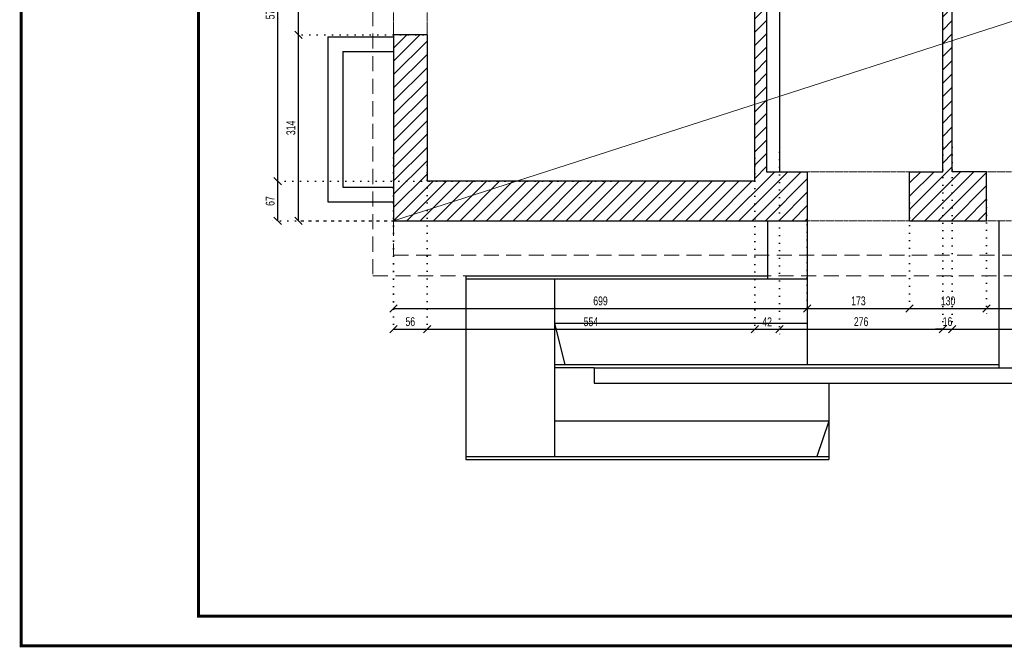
# Model space of a CAD drawing. Header units: millimetres. Extents: x 11149 to 111407, y -107619 to -23630.
# Tile 95 of 245: x 11149 to 12814, y -30105 to -29045. Entities that reach past the tile are written whole.
import ezdxf

# ---------------------------------------------------------------- set-up
doc = ezdxf.new("R2010")
doc.units = ezdxf.units.MM
doc.header["$LTSCALE"] = 2
for name, pattern in [('DOT', [6.35, 0, -6.35]), ('HIDDEN', [9.525, 6.35, -3.175]), ('HIDDENX2', [19.05, 12.7, -6.35])]:
    doc.linetypes.add(name, pattern=pattern)
doc.layers.get('0').update_dxf_attribs({"plot": 0})
doc.layers.get('Defpoints').update_dxf_attribs({"color": 1})
for name, color, linetype, lineweight in [('0_OPIS', 7, 'Continuous', 13), ('3DPLAN_A_WYSOKOŚCI ZMIANA', 144, 'HIDDENX2', 5), ('A_ściany mur', 2, 'Continuous', 30), ('e-cad_wymiary', 4, 'Continuous', 9), ('Opisy', 7, 'Continuous', 13)]:
    doc.layers.add(name, color=color, linetype=linetype, lineweight=lineweight)
doc.layers.add('3DPLAN_A_KRESKOWANIE 1', color=253, linetype='Continuous')
doc.layers.add('A_SCHODY', color=6, linetype='Continuous')
doc.styles.add('e-cad_1', font='arial.ttf', dxfattribs={"width": 0.7})
doc.dimstyles.new('e-cad_1_100_[cm]', dxfattribs={"dimscale": 10, "dimtxt": 1.5, "dimasz": 1.25, "dimexe": 1.25, "dimexo": 0.625, "dimgap": 0.5, "dimtad": 1, "dimdec": 0, "dimrnd": 1, "dimzin": 1, "dimtxsty": 'e-cad_1', "dimblk": 'OBLIQUE', "dimcen": 2.5, "dimclrd": 256, "dimclre": 252, "dimclrt": 7, "dimadec": 0, "dimazin": 0, "dimtfac": 1, "dimtix": 1, "dimtmove": 2, "dimatfit": 3, "dimldrblk": 'NONE', "dimfxl": 60, "dimfxlon": 1, "dimarcsym": 0})

# ---------------------------------------------------------------- blocks, each defined once
blk = doc.blocks.new('_OBLIQUE')
at = {"color": 0, "linetype": 'ByBlock', "lineweight": -2}
blk.add_line((-0.5, -0.5), (0.5, 0.5), dxfattribs=at)
blk = doc.blocks.new('*D290')
at = {"layer": 'Defpoints', "color": 0}
for p in [(11620.5, -29070.9), (11838, -29070.9), (11952, -29384.9)]:
    blk.add_point(p, dxfattribs=at)
at = {"layer": 'e-cad_wymiary', "color": 252, "linetype": 'DOT', "lineweight": -2}
for p, q in [((11831.7, -29070.9), (11608, -29070.9)), ((11945.7, -29384.9), (11608, -29384.9))]:
    blk.add_line(p, q, dxfattribs=at)
at = {"layer": 'e-cad_wymiary', "lineweight": -2}
blk.add_line((11620.5, -29384.9), (11620.5, -29070.9), dxfattribs=at)
at = {"layer": 'e-cad_wymiary', "lineweight": -2, "xscale": 12.5, "yscale": 12.5, "zscale": 12.5}
for p, rotation in [((11620.5, -29070.9), 90), ((11620.5, -29384.9), 270)]:
    blk.add_blockref('_OBLIQUE', p, dxfattribs=dict(at, rotation=rotation))
at = {"layer": 'e-cad_wymiary', "color": 7, "insert": (11607.8, -29227.9), "char_height": 15, "attachment_point": 5, "rotation": 90, "style": 'e-cad_1'}
blk.add_mtext('314', dxfattribs=at)
blk = doc.blocks.new('_None')
blk = doc.blocks.new('*D291')
at = {"layer": 'Defpoints', "color": 0}
for p in [(11620.5, -28800.9), (11813.6, -28800.9), (11838, -29070.9)]:
    blk.add_point(p, dxfattribs=at)
at = {"layer": 'e-cad_wymiary', "color": 252, "linetype": 'DOT', "lineweight": -2}
for p, q in [((11807.3, -28800.9), (11608, -28800.9)), ((11831.7, -29070.9), (11608, -29070.9))]:
    blk.add_line(p, q, dxfattribs=at)
at = {"layer": 'e-cad_wymiary', "lineweight": -2}
blk.add_line((11620.5, -29070.9), (11620.5, -28800.9), dxfattribs=at)
at = {"layer": 'e-cad_wymiary', "lineweight": -2, "xscale": 12.5, "yscale": 12.5, "zscale": 12.5}
for p, rotation in [((11620.5, -28800.9), 90), ((11620.5, -29070.9), 270)]:
    blk.add_blockref('_OBLIQUE', p, dxfattribs=dict(at, rotation=rotation))
at = {"layer": 'e-cad_wymiary', "color": 7, "insert": (11607.8, -28935.9), "char_height": 15, "attachment_point": 5, "rotation": 90, "style": 'e-cad_1'}
blk.add_mtext('270', dxfattribs=at)
blk = doc.blocks.new('*D299')
at = {"layer": 'Defpoints', "color": 0}
for p in [(11585.5, -29317.9), (12167.7, -29317.9), (12031.6, -29384.9)]:
    blk.add_point(p, dxfattribs=at)
at = {"layer": 'e-cad_wymiary', "color": 252, "linetype": 'DOT', "lineweight": -2}
for p, q in [((12161.4, -29317.9), (11573, -29317.9)), ((12025.3, -29384.9), (11573, -29384.9))]:
    blk.add_line(p, q, dxfattribs=at)
at = {"layer": 'e-cad_wymiary', "lineweight": -2}
blk.add_line((11585.5, -29384.9), (11585.5, -29317.9), dxfattribs=at)
at = {"layer": 'e-cad_wymiary', "lineweight": -2, "xscale": 12.5, "yscale": 12.5, "zscale": 12.5}
for p, rotation in [((11585.5, -29317.9), 90), ((11585.5, -29384.9), 270)]:
    blk.add_blockref('_OBLIQUE', p, dxfattribs=dict(at, rotation=rotation))
at = {"layer": 'e-cad_wymiary', "color": 7, "insert": (11572.8, -29351.4), "char_height": 15, "attachment_point": 5, "rotation": 90, "style": 'e-cad_1'}
blk.add_mtext('67', dxfattribs=at)
blk = doc.blocks.new('*D300')
at = {"layer": 'Defpoints', "color": 0}
for p in [(11585.5, -28746.9), (11894.2, -28746.9), (12167.7, -29317.9)]:
    blk.add_point(p, dxfattribs=at)
at = {"layer": 'e-cad_wymiary', "color": 252, "linetype": 'DOT', "lineweight": -2}
for p, q in [((11887.9, -28746.9), (11573, -28746.9)), ((12161.4, -29317.9), (11573, -29317.9))]:
    blk.add_line(p, q, dxfattribs=at)
at = {"layer": 'e-cad_wymiary', "lineweight": -2}
blk.add_line((11585.5, -29317.9), (11585.5, -28746.9), dxfattribs=at)
at = {"layer": 'e-cad_wymiary', "lineweight": -2, "xscale": 12.5, "yscale": 12.5, "zscale": 12.5}
for p, rotation in [((11585.5, -28746.9), 90), ((11585.5, -29317.9), 270)]:
    blk.add_blockref('_OBLIQUE', p, dxfattribs=dict(at, rotation=rotation))
at = {"layer": 'e-cad_wymiary', "color": 7, "insert": (11572.8, -29032.4), "char_height": 15, "attachment_point": 5, "rotation": 90, "style": 'e-cad_1'}
blk.add_mtext('571', dxfattribs=at)
blk = doc.blocks.new('*D347')
at = {"layer": 'Defpoints', "color": 0}
for p in [(11781.5, -29272.2), (12480.8, -29384.9), (12480.8, -29532.9)]:
    blk.add_point(p, dxfattribs=at)
at = {"layer": 'e-cad_wymiary', "color": 252, "linetype": 'DOT', "lineweight": -2}
for p, q in [((11781.5, -29278.4), (11781.5, -29545.4)), ((12480.8, -29391.1), (12480.8, -29545.4))]:
    blk.add_line(p, q, dxfattribs=at)
at = {"layer": 'e-cad_wymiary', "lineweight": -2}
blk.add_line((11781.5, -29532.9), (12480.8, -29532.9), dxfattribs=at)
at = {"layer": 'e-cad_wymiary', "lineweight": -2, "xscale": 12.5, "yscale": 12.5, "zscale": 12.5, "rotation": 180}
blk.add_blockref('_OBLIQUE', (11781.5, -29532.9), dxfattribs=at)
at = {"layer": 'e-cad_wymiary', "lineweight": -2, "xscale": 12.5, "yscale": 12.5, "zscale": 12.5}
blk.add_blockref('_OBLIQUE', (12480.8, -29532.9), dxfattribs=at)
at = {"layer": 'e-cad_wymiary', "color": 7, "insert": (12131.2, -29520.2), "char_height": 15, "attachment_point": 5, "style": 'e-cad_1'}
blk.add_mtext('699', dxfattribs=at)
blk = doc.blocks.new('*D348')
at = {"layer": 'Defpoints', "color": 0}
for p in [(12653.8, -29335.3), (12480.8, -29384.9), (12653.8, -29532.9)]:
    blk.add_point(p, dxfattribs=at)
at = {"layer": 'e-cad_wymiary', "color": 252, "linetype": 'DOT', "lineweight": -2}
for p, q in [((12653.8, -29341.5), (12653.8, -29545.4)), ((12480.8, -29391.1), (12480.8, -29545.4))]:
    blk.add_line(p, q, dxfattribs=at)
at = {"layer": 'e-cad_wymiary', "lineweight": -2}
blk.add_line((12480.8, -29532.9), (12653.8, -29532.9), dxfattribs=at)
at = {"layer": 'e-cad_wymiary', "lineweight": -2, "xscale": 12.5, "yscale": 12.5, "zscale": 12.5, "rotation": 180}
blk.add_blockref('_OBLIQUE', (12480.8, -29532.9), dxfattribs=at)
at = {"layer": 'e-cad_wymiary', "lineweight": -2, "xscale": 12.5, "yscale": 12.5, "zscale": 12.5}
blk.add_blockref('_OBLIQUE', (12653.8, -29532.9), dxfattribs=at)
at = {"layer": 'e-cad_wymiary', "color": 7, "insert": (12567.3, -29520.2), "char_height": 15, "attachment_point": 5, "style": 'e-cad_1'}
blk.add_mtext('173', dxfattribs=at)
blk = doc.blocks.new('*D349')
at = {"layer": 'Defpoints', "color": 0}
for p in [(12653.8, -29335.3), (12783.8, -29343.4), (12783.8, -29532.9)]:
    blk.add_point(p, dxfattribs=at)
at = {"layer": 'e-cad_wymiary', "color": 252, "linetype": 'DOT', "lineweight": -2}
for p, q in [((12653.8, -29341.5), (12653.8, -29545.4)), ((12783.8, -29349.6), (12783.8, -29545.4))]:
    blk.add_line(p, q, dxfattribs=at)
at = {"layer": 'e-cad_wymiary', "lineweight": -2}
blk.add_line((12653.8, -29532.9), (12783.8, -29532.9), dxfattribs=at)
at = {"layer": 'e-cad_wymiary', "lineweight": -2, "xscale": 12.5, "yscale": 12.5, "zscale": 12.5, "rotation": 180}
blk.add_blockref('_OBLIQUE', (12653.8, -29532.9), dxfattribs=at)
at = {"layer": 'e-cad_wymiary', "lineweight": -2, "xscale": 12.5, "yscale": 12.5, "zscale": 12.5}
blk.add_blockref('_OBLIQUE', (12783.8, -29532.9), dxfattribs=at)
at = {"layer": 'e-cad_wymiary', "color": 7, "insert": (12718.8, -29520.2), "char_height": 15, "attachment_point": 5, "style": 'e-cad_1'}
blk.add_mtext('130', dxfattribs=at)
blk = doc.blocks.new('*D350')
at = {"layer": 'Defpoints', "color": 0}
for p in [(12783.8, -29343.4), (12956.8, -29343.4), (12956.8, -29532.9)]:
    blk.add_point(p, dxfattribs=at)
at = {"layer": 'e-cad_wymiary', "color": 252, "linetype": 'DOT', "lineweight": -2}
for p, q in [((12783.8, -29349.6), (12783.8, -29545.4)), ((12956.8, -29349.6), (12956.8, -29545.4))]:
    blk.add_line(p, q, dxfattribs=at)
at = {"layer": 'e-cad_wymiary', "lineweight": -2}
blk.add_line((12783.8, -29532.9), (12956.8, -29532.9), dxfattribs=at)
at = {"layer": 'e-cad_wymiary', "lineweight": -2, "xscale": 12.5, "yscale": 12.5, "zscale": 12.5, "rotation": 180}
blk.add_blockref('_OBLIQUE', (12783.8, -29532.9), dxfattribs=at)
at = {"layer": 'e-cad_wymiary', "lineweight": -2, "xscale": 12.5, "yscale": 12.5, "zscale": 12.5}
blk.add_blockref('_OBLIQUE', (12956.8, -29532.9), dxfattribs=at)
at = {"layer": 'e-cad_wymiary', "color": 7, "insert": (12870.3, -29520.2), "char_height": 15, "attachment_point": 5, "style": 'e-cad_1'}
blk.add_mtext('173', dxfattribs=at)
blk = doc.blocks.new('*D376')
at = {"layer": 'Defpoints', "color": 0}
for p in [(11781.5, -29284.4), (11838, -29284.4), (11838, -29567.9)]:
    blk.add_point(p, dxfattribs=at)
at = {"layer": 'e-cad_wymiary', "color": 252, "linetype": 'DOT', "lineweight": -2}
for p, q in [((11781.5, -29290.7), (11781.5, -29580.4)), ((11838, -29290.7), (11838, -29580.4))]:
    blk.add_line(p, q, dxfattribs=at)
at = {"layer": 'e-cad_wymiary', "lineweight": -2}
blk.add_line((11781.5, -29567.9), (11838, -29567.9), dxfattribs=at)
at = {"layer": 'e-cad_wymiary', "lineweight": -2, "xscale": 12.5, "yscale": 12.5, "zscale": 12.5, "rotation": 180}
blk.add_blockref('_OBLIQUE', (11781.5, -29567.9), dxfattribs=at)
at = {"layer": 'e-cad_wymiary', "lineweight": -2, "xscale": 12.5, "yscale": 12.5, "zscale": 12.5}
blk.add_blockref('_OBLIQUE', (11838, -29567.9), dxfattribs=at)
at = {"layer": 'e-cad_wymiary', "color": 7, "insert": (11809.7, -29555.2), "char_height": 15, "attachment_point": 5, "style": 'e-cad_1'}
blk.add_mtext('56', dxfattribs=at)
blk = doc.blocks.new('*D377')
at = {"layer": 'Defpoints', "color": 0}
for p in [(12392, -29260.1), (11838, -29284.4), (12392, -29567.9)]:
    blk.add_point(p, dxfattribs=at)
at = {"layer": 'e-cad_wymiary', "color": 252, "linetype": 'DOT', "lineweight": -2}
for p, q in [((12392, -29266.4), (12392, -29580.4)), ((11838, -29290.7), (11838, -29580.4))]:
    blk.add_line(p, q, dxfattribs=at)
at = {"layer": 'e-cad_wymiary', "lineweight": -2}
blk.add_line((11838, -29567.9), (12392, -29567.9), dxfattribs=at)
at = {"layer": 'e-cad_wymiary', "lineweight": -2, "xscale": 12.5, "yscale": 12.5, "zscale": 12.5, "rotation": 180}
blk.add_blockref('_OBLIQUE', (11838, -29567.9), dxfattribs=at)
at = {"layer": 'e-cad_wymiary', "lineweight": -2, "xscale": 12.5, "yscale": 12.5, "zscale": 12.5}
blk.add_blockref('_OBLIQUE', (12392, -29567.9), dxfattribs=at)
at = {"layer": 'e-cad_wymiary', "color": 7, "insert": (12115, -29555.3), "char_height": 15, "attachment_point": 5, "style": 'e-cad_1'}
blk.add_mtext('554', dxfattribs=at)
blk = doc.blocks.new('*D378')
at = {"layer": 'Defpoints', "color": 0}
for p in [(12392, -29260.1), (12433.8, -29262.4), (12433.8, -29567.9)]:
    blk.add_point(p, dxfattribs=at)
at = {"layer": 'e-cad_wymiary', "color": 252, "linetype": 'DOT', "lineweight": -2}
for p, q in [((12392, -29266.4), (12392, -29580.4)), ((12433.8, -29268.7), (12433.8, -29580.4))]:
    blk.add_line(p, q, dxfattribs=at)
at = {"layer": 'e-cad_wymiary', "lineweight": -2}
blk.add_line((12392, -29567.9), (12433.8, -29567.9), dxfattribs=at)
at = {"layer": 'e-cad_wymiary', "lineweight": -2, "xscale": 12.5, "yscale": 12.5, "zscale": 12.5, "rotation": 180}
blk.add_blockref('_OBLIQUE', (12392, -29567.9), dxfattribs=at)
at = {"layer": 'e-cad_wymiary', "lineweight": -2, "xscale": 12.5, "yscale": 12.5, "zscale": 12.5}
blk.add_blockref('_OBLIQUE', (12433.8, -29567.9), dxfattribs=at)
at = {"layer": 'e-cad_wymiary', "color": 7, "insert": (12412.9, -29555.4), "char_height": 15, "attachment_point": 5, "style": 'e-cad_1'}
blk.add_mtext('42', dxfattribs=at)
blk = doc.blocks.new('*D379')
at = {"layer": 'Defpoints', "color": 0}
for p in [(12709.8, -29254.3), (12433.8, -29262.4), (12709.8, -29567.9)]:
    blk.add_point(p, dxfattribs=at)
at = {"layer": 'e-cad_wymiary', "color": 252, "linetype": 'DOT', "lineweight": -2}
for p, q in [((12709.8, -29260.6), (12709.8, -29580.4)), ((12433.8, -29268.7), (12433.8, -29580.4))]:
    blk.add_line(p, q, dxfattribs=at)
at = {"layer": 'e-cad_wymiary', "lineweight": -2}
blk.add_line((12433.8, -29567.9), (12709.8, -29567.9), dxfattribs=at)
at = {"layer": 'e-cad_wymiary', "lineweight": -2, "xscale": 12.5, "yscale": 12.5, "zscale": 12.5, "rotation": 180}
blk.add_blockref('_OBLIQUE', (12433.8, -29567.9), dxfattribs=at)
at = {"layer": 'e-cad_wymiary', "lineweight": -2, "xscale": 12.5, "yscale": 12.5, "zscale": 12.5}
blk.add_blockref('_OBLIQUE', (12709.8, -29567.9), dxfattribs=at)
at = {"layer": 'e-cad_wymiary', "color": 7, "insert": (12571.8, -29555.2), "char_height": 15, "attachment_point": 5, "style": 'e-cad_1'}
blk.add_mtext('276', dxfattribs=at)
blk = doc.blocks.new('*D380')
at = {"layer": 'Defpoints', "color": 0}
for p in [(12709.8, -29254.3), (12725.8, -29254.3), (12725.8, -29567.9)]:
    blk.add_point(p, dxfattribs=at)
at = {"layer": 'e-cad_wymiary', "color": 252, "linetype": 'DOT', "lineweight": -2}
for p, q in [((12709.8, -29260.6), (12709.8, -29580.4)), ((12725.8, -29260.6), (12725.8, -29580.4))]:
    blk.add_line(p, q, dxfattribs=at)
at = {"layer": 'e-cad_wymiary', "lineweight": -2}
for p, q in [((12709.8, -29567.9), (12697.3, -29567.9)), ((12709.8, -29567.9), (12725.8, -29567.9)), ((12725.8, -29567.9), (12738.3, -29567.9))]:
    blk.add_line(p, q, dxfattribs=at)
at = {"layer": 'e-cad_wymiary', "lineweight": -2, "xscale": 12.5, "yscale": 12.5, "zscale": 12.5}
blk.add_blockref('_OBLIQUE', (12709.8, -29567.9), dxfattribs=at)
at = {"layer": 'e-cad_wymiary', "lineweight": -2, "xscale": 12.5, "yscale": 12.5, "zscale": 12.5, "rotation": 180}
blk.add_blockref('_OBLIQUE', (12725.8, -29567.9), dxfattribs=at)
at = {"layer": 'e-cad_wymiary', "color": 7, "insert": (12717.8, -29555.2), "char_height": 15, "attachment_point": 5, "style": 'e-cad_1'}
blk.add_mtext('16', dxfattribs=at)
blk = doc.blocks.new('*D381')
at = {"layer": 'Defpoints', "color": 0}
for p in [(12725.8, -29254.3), (12994.8, -29274), (12994.8, -29567.9)]:
    blk.add_point(p, dxfattribs=at)
at = {"layer": 'e-cad_wymiary', "color": 252, "linetype": 'DOT', "lineweight": -2}
for p, q in [((12725.8, -29260.6), (12725.8, -29580.4)), ((12994.8, -29280.3), (12994.8, -29580.4))]:
    blk.add_line(p, q, dxfattribs=at)
at = {"layer": 'e-cad_wymiary', "lineweight": -2}
blk.add_line((12725.8, -29567.9), (12994.8, -29567.9), dxfattribs=at)
at = {"layer": 'e-cad_wymiary', "lineweight": -2, "xscale": 12.5, "yscale": 12.5, "zscale": 12.5, "rotation": 180}
blk.add_blockref('_OBLIQUE', (12725.8, -29567.9), dxfattribs=at)
at = {"layer": 'e-cad_wymiary', "lineweight": -2, "xscale": 12.5, "yscale": 12.5, "zscale": 12.5}
blk.add_blockref('_OBLIQUE', (12994.8, -29567.9), dxfattribs=at)
at = {"layer": 'e-cad_wymiary', "color": 7, "insert": (12860.3, -29555.2), "char_height": 15, "attachment_point": 5, "style": 'e-cad_1'}
blk.add_mtext('269', dxfattribs=at)

msp = doc.modelspace()

# ---------------------------------------------------------------- hatches: boundary and pattern name
at = {"layer": '3DPLAN_A_KRESKOWANIE 1'}
h = msp.add_hatch(dxfattribs=at)
h.set_pattern_fill('ANSI31', color=256, scale=5, style=0)
h.set_pattern_definition([(45, (15147.047, -29342.012), (-11.22532, 11.22532), [])])
h.paths.add_polyline_path([(15208.99, -29306.89), (15087.99, -29306.89), (15087.99, -29384.89), (15208.99, -29384.89)])
h.paths.add_polyline_path([(16677.49, -29121.89), (16623.99, -29121.89), (16623.99, -29308.89), (16290.99, -29308.89), (16290.99, -29384.89), (16677.49, -29384.89)])
h.paths.add_polyline_path([(16115.99, -29308.89), (16047.99, -29308.89), (16047.99, -29148.89), (16014.99, -29148.89), (16014.99, -29308.89), (15977.99, -29308.89), (15977.99, -29384.89), (16115.99, -29384.89)])
h.paths.add_polyline_path([(15802.99, -29308.89), (15767.99, -29308.89), (15767.99, -28746.89), (15772.99, -28746.89), (15772.99, -28712.89), (15691.99, -28712.89), (15691.99, -28642.89), (15671.99, -28642.89), (15671.99, -28710.89), (15658.99, -28710.89), (15658.99, -28746.89), (15736.99, -28746.89), (15736.99, -29058.89), (15726.99, -29058.89), (15726.99, -29069.89), (15736.99, -29069.89), (15736.99, -29306.89), (15689.99, -29306.89), (15689.99, -29384.89), (15802.99, -29384.89)])
h.paths.add_polyline_path([(16443.99, -28715.89), (16348.99, -28715.89), (16348.99, -28647.89), (16324.99, -28647.89), (16324.99, -28715.89), (16097.99, -28715.89), (16097.99, -28691.89), (16056.99, -28691.89), (16056.99, -28450.89), (16068.99, -28450.89), (16068.99, -28440.89), (16324.99, -28440.89), (16324.99, -28557.89), (16348.99, -28557.89), (16348.99, -28439.89), (16623.99, -28439.89), (16623.99, -28481.89), (16677.49, -28481.89), (16677.49, -28090.89), (16618.99, -28090.89), (16618.99, -28420.89), (15614.99, -28420.89), (15614.99, -28441.89), (15671.99, -28441.89), (15671.99, -28522.89), (15691.99, -28522.89), (15691.99, -28438.89), (16026.99, -28438.89), (16026.99, -28712.89), (15892.99, -28712.89), (15892.99, -28746.89), (16014.99, -28746.89), (16014.99, -28802.89), (16047.99, -28802.89), (16047.99, -28747.89), (16069.99, -28747.89), (16069.99, -28744.89), (16443.99, -28744.89)])
h.paths.add_polyline_path([(16677.49, -28681.89), (16623.99, -28681.89), (16623.99, -28715.89), (16533.99, -28715.89), (16533.99, -28744.89), (16623.99, -28744.89), (16623.99, -28782.89), (16677.49, -28782.89)])
h.paths.add_polyline_path([(16677.49, -28566.89), (16623.99, -28566.89), (16623.99, -28601.89), (16677.49, -28601.89)])
h.paths.add_polyline_path([(16677.49, -28867.89), (16623.99, -28867.89), (16623.99, -28916.89), (16677.49, -28916.89)])
h.paths.add_polyline_path([(16677.49, -27805.89), (15967.99, -27805.89), (15967.99, -27862.89), (16618.99, -27862.89), (16618.99, -27970.89), (16677.49, -27970.89)])
h.paths.add_polyline_path([(15500.99, -27805.89), (15380.99, -27805.89), (15380.99, -27867.89), (15454.99, -27867.89), (15454.99, -28420.89), (14450.99, -28420.89), (14450.99, -28435.89), (14331.99, -28435.89), (14331.99, -28420.89), (14227.99, -28420.89), (14227.99, -28435.89), (14207.99, -28435.89), (14207.99, -28467.89), (14230.99, -28467.89), (14230.99, -28496.89), (14276.99, -28496.89), (14276.99, -28467.89), (14827.99, -28467.89), (14827.99, -28490.89), (14866.99, -28490.89), (14866.99, -28439.89), (15420.99, -28439.89), (15420.99, -28504.89), (15467.99, -28504.89), (15467.99, -28441.89), (15494.99, -28441.89), (15494.99, -28420.89), (15467.99, -28420.89), (15467.99, -27862.89), (15500.99, -27862.89)])
h.paths.add_polyline_path([(15792.99, -27805.89), (15675.99, -27805.89), (15675.99, -27862.89), (15792.99, -27862.89)])
h.paths.add_polyline_path([(14935.99, -28756.89), (15425.99, -28756.89), (15425.99, -29306.89), (15383.99, -29306.89), (15383.99, -29384.89), (15514.99, -29384.89), (15514.99, -29306.89), (15441.99, -29306.89), (15441.99, -29069.89), (15636.99, -29069.89), (15636.99, -29058.89), (15441.99, -29058.89), (15441.99, -28772.89), (15466.99, -28772.89), (15466.99, -28746.89), (15568.99, -28746.89), (15568.99, -28710.89), (15467.99, -28710.89), (15467.99, -28677.89), (15420.99, -28677.89), (15420.99, -28720.89), (14866.99, -28720.89), (14866.99, -28640.89), (14827.99, -28640.89), (14827.99, -28721.89), (14417.99, -28721.89), (14417.99, -28756.89), (14765.99, -28756.89), (14765.99, -28833.89), (14935.99, -28833.89)])
h.paths.add_polyline_path([(14912.99, -29306.89), (14891.99, -29306.89), (14891.99, -28974.89), (14421.99, -28974.89), (14421.99, -28984.89), (14884.99, -28984.89), (14884.99, -29310.89), (14777.99, -29310.89), (14777.99, -29384.89), (14912.99, -29384.89)])
h.paths.add_polyline_path([(14602.99, -29310.89), (14487.99, -29310.89), (14487.99, -29384.89), (14602.99, -29384.89)])
h.paths.add_polyline_path([(14312.99, -29310.89), (14262.99, -29310.89), (14262.99, -28984.89), (14341.99, -28984.89), (14341.99, -28974.89), (14262.99, -28974.89), (14262.99, -28756.89), (14297.99, -28756.89), (14297.99, -28721.89), (14276.99, -28721.89), (14276.99, -28667.89), (14228.99, -28667.89), (14228.99, -28721.89), (13922.99, -28721.89), (13922.99, -28754.89), (13935.99, -28754.89), (13935.99, -28884.89), (13953.99, -28884.89), (13953.99, -28754.89), (14226.99, -28754.89), (14226.99, -29323.89), (14186.99, -29323.89), (14186.99, -29384.89), (14312.99, -29384.89)])
h.paths.add_polyline_path([(14011.99, -29323.89), (13953.99, -29323.89), (13953.99, -28979.89), (13935.99, -28979.89), (13935.99, -29320.89), (13895.99, -29320.89), (13895.99, -29384.89), (14011.99, -29384.89)])
h.paths.add_polyline_path([(13720.99, -29320.89), (13668.99, -29320.89), (13668.99, -29039.89), (13722.99, -29039.89), (13722.99, -28875.89), (13664.99, -28875.89), (13664.99, -28769.89), (13673.99, -28769.89), (13673.99, -28754.89), (13832.99, -28754.89), (13832.99, -28721.89), (13810.99, -28721.89), (13810.99, -28684.89), (13793.99, -28684.89), (13793.99, -28721.89), (13683.99, -28721.89), (13683.99, -28682.89), (13649.99, -28682.89), (13629.99, -28682.89), (13629.99, -28715.89), (13626.99, -28715.89), (13626.99, -28933.89), (13626.99, -28950.89), (13626.99, -29316.89), (13584.99, -29316.89), (13584.99, -29384.89), (13720.99, -29384.89)])
h.paths.add_polyline_path([(13668.99, -27956.89), (13700.99, -27956.89), (13700.99, -27866.89), (13703.99, -27866.89), (13703.99, -27805.89), (13681.49, -27805.89), (13681.49, -27747.89), (13559.97, -27747.89), (13559.97, -27794.89), (13623.99, -27794.89), (13623.99, -27856.89), (13640.99, -27856.89), (13640.99, -28135.89), (13216.99, -28135.89), (13216.99, -28434.89), (13209.99, -28434.89), (13209.99, -28463.89), (13216.99, -28463.89), (13305.2, -28463.89), (13305.2, -28429.89), (13252.2, -28429.89), (13252.2, -28179.89), (13371.2, -28179.89), (13371.2, -28242.89), (13424.2, -28242.89), (13424.2, -28429.89), (13395.2, -28429.89), (13395.2, -28463.89), (13521.99, -28463.89), (13521.99, -28429.89), (13434.99, -28429.89), (13434.99, -28240.89), (13487.99, -28240.89), (13487.99, -28181.89), (13633.99, -28181.89), (13633.99, -28242.89), (13633.99, -28416.89), (13620.99, -28416.89), (13620.99, -28429.89), (13611.99, -28429.89), (13611.99, -28463.89), (13629.99, -28463.89), (13629.99, -28532.89), (13649.99, -28532.89), (13649.99, -28521.89), (13683.99, -28521.89), (13683.99, -28467.89), (13793.99, -28467.89), (13793.99, -28534.89), (13810.99, -28534.89), (13810.99, -28467.89), (13836.99, -28467.89), (13836.99, -28435.89), (13668.99, -28435.89)])
h.paths.add_polyline_path([(14010.99, -27805.89), (13878.99, -27805.89), (13878.99, -27866.89), (13932.99, -27866.89), (13932.99, -28435.89), (13921.99, -28435.89), (13921.99, -28467.89), (14077.99, -28467.89), (14077.99, -28435.89), (13960.99, -28435.89), (13960.99, -27867.89), (14010.99, -27867.89)])
h.paths.add_polyline_path([(14308.99, -27805.89), (14185.99, -27805.89), (14185.99, -27867.89), (14308.99, -27867.89)])
h.paths.add_polyline_path([(14607.99, -27805.89), (14483.99, -27805.89), (14483.99, -27867.89), (14607.99, -27867.89)])
h.paths.add_polyline_path([(14903.99, -27805.89), (14782.99, -27805.89), (14782.99, -27867.89), (14903.99, -27867.89)])
h.paths.add_polyline_path([(15205.99, -27805.89), (15078.99, -27805.89), (15078.99, -27867.89), (15205.99, -27867.89)])
h.paths.add_polyline_path([(12480.84, -29301.89), (12411.84, -29301.89), (12411.84, -28913.89), (12510.99, -28913.89), (12510.99, -28896.89), (12411.99, -28896.89), (12411.99, -28889.89), (12391.99, -28889.89), (12391.99, -29317.89), (11837.99, -29317.89), (11837.99, -29070.89), (11781.49, -29070.89), (11781.49, -29384.89), (12480.84, -29384.89)])
h.paths.add_polyline_path([(12297.99, -28133.89), (11825.99, -28133.89), (11825.99, -28063.89), (11774.49, -28063.89), (11774.49, -28175.39), (11826.99, -28175.39), (11826.99, -28139.89), (12297.99, -28139.89)])
h.paths.add_polyline_path([(11825.99, -27851.89), (12410.99, -27851.89), (12410.99, -28133.89), (12387.99, -28133.89), (12387.99, -28139.89), (12410.99, -28139.89), (12410.99, -28286.89), (12426.99, -28286.89), (12426.99, -28228.89), (12531.99, -28228.89), (12531.99, -28218.89), (12420.99, -28218.89), (12420.99, -28006.89), (12456.99, -28006.89), (12456.99, -27863.89), (12456.99, -27805.89), (11774.49, -27805.89), (11774.49, -27888.89), (11825.99, -27888.89)])
h.paths.add_polyline_path([(12769.99, -27805.89), (12661.49, -27805.89), (12626.99, -27805.89), (12626.99, -27863.89), (12769.99, -27863.89)])
h.paths.add_polyline_path([(13027.49, -27747.89), (13027.49, -27805.89), (13026.62, -27805.89), (12939.99, -27805.89), (12939.99, -27832.39), (12939.99, -27837.39), (12939.99, -27863.89), (12939.99, -27933.89), (12975.99, -27933.89), (12975.99, -28098.89), (12975.99, -28116.34), (12975.99, -28218.89), (12778.19, -28218.89), (12768.19, -28218.89), (12669.19, -28218.89), (12631.99, -28218.89), (12631.99, -28220.23), (12631.99, -28227.55), (12631.99, -28228.89), (12648.99, -28228.89), (12648.99, -28462.89), (12689.46, -28462.89), (12694.99, -28462.89), (12694.99, -28448.19), (12694.99, -28441.59), (12694.99, -28426.89), (12689.46, -28426.89), (12667.99, -28426.89), (12667.99, -28375.66), (12667.99, -28325.66), (12667.99, -28237.89), (12842.99, -28237.89), (12851.99, -28237.89), (12979.99, -28237.89), (12979.99, -28266.81), (12979.99, -28305.03), (12979.99, -28326.89), (12979.99, -28339.89), (12979.99, -28368.31), (12979.99, -28406.53), (12979.99, -28426.89), (12851.99, -28426.89), (12842.99, -28426.89), (12784.99, -28426.89), (12784.99, -28441.59), (12784.99, -28448.19), (12784.99, -28462.89), (12784.99, -28541.89), (12789.73, -28541.89), (12797.24, -28541.89), (12801.99, -28541.89), (12801.99, -28461.89), (12922.99, -28461.89), (12937.99, -28461.89), (12937.99, -28505.89), (13026.62, -28505.89), (13030.99, -28505.89), (13030.99, -28463.89), (13089.99, -28463.89), (13089.99, -28452.39), (13089.99, -28446.38), (13089.99, -28434.89), (13070.99, -28434.89), (13070.99, -28421.89), (13057.99, -28421.89), (13057.99, -27857.89), (13067.99, -27857.89), (13067.99, -27794.89), (13073.99, -27794.89), (13073.99, -27747.89), (13062.49, -27747.89)])
h.paths.add_polyline_path([(13212, -27747.89), (13444.97, -27747.89), (13444.97, -27767.89), (13444.97, -27772.89), (13444.97, -27794.89), (13312.02, -27794.89), (13301.84, -27794.89), (13199.99, -27794.89), (13199.99, -27747.89)])
h.paths.add_polyline_path([(12783.84, -29301.89), (12725.84, -29301.89), (12725.84, -28870.89), (12709.99, -28870.89), (12709.99, -28896.89), (12609.99, -28896.89), (12609.99, -28913.89), (12709.84, -28913.89), (12709.84, -29301.89), (12653.84, -29301.89), (12653.84, -29384.89), (12783.84, -29384.89)])
h.paths.add_polyline_path([(13499.99, -29316.89), (13465.99, -29316.89), (13465.99, -29245.89), (13459.99, -29245.89), (13459.99, -29229.89), (13436.49, -29229.89), (13433.49, -29229.89), (13433.49, -29384.89), (13499.99, -29384.89)])
h.paths.add_polyline_path([(13076.99, -28849.89), (13049.99, -28849.89), (13049.99, -28933.89), (13096.99, -28933.89), (13096.99, -29041.89), (13049.99, -29041.89), (13049.99, -29319.89), (13104.99, -29319.89), (13104.99, -29384.89), (12956.84, -29384.89), (12956.84, -29301.89), (12994.84, -29301.89), (12994.84, -28922.89), (12952.84, -28922.89), (12952.84, -28790.89), (12994.84, -28790.89), (12994.84, -28731.89), (12725.84, -28731.89), (12725.84, -28772.89), (12709.99, -28772.89), (12709.99, -28746.89), (12685.99, -28746.89), (12685.99, -28715.89), (12784.99, -28715.89), (12784.99, -28691.89), (12801.99, -28691.89), (12801.99, -28715.89), (12937.99, -28715.89), (12937.99, -28683.89), (13030.99, -28683.89), (13030.99, -28716.89), (13076.99, -28716.89), (13076.99, -28832.89)])
h.paths.add_polyline_path([(13227.99, -29319.89), (13187.99, -29319.89), (13187.99, -29384.89), (13289.49, -29384.89), (13289.49, -29229.89), (13286.49, -29229.89), (13286.49, -29223.89), (13286.49, -29062.89), (13286.49, -29056.89), (13274.99, -29056.89), (13274.99, -29029.93), (13246.99, -29029.93), (13246.99, -29169.89), (13236.99, -29169.89), (13236.99, -29242.89), (13227.99, -29242.89)])
h.paths.add_polyline_path([(12383.99, -28455.89), (12401.99, -28455.81), (12401.99, -28523.89), (12426.99, -28523.89), (12426.99, -28376.89), (12410.99, -28376.89), (12410.99, -28408.89), (12393.99, -28408.89), (12393.99, -28418.89), (11826.99, -28418.89), (11826.99, -28350.39), (11774.49, -28350.39), (11774.49, -28429.89), (11562.49, -28429.89), (11562.49, -28493.89), (11595.99, -28493.89), (11595.99, -28452.89), (11776.99, -28452.89), (11776.99, -28490.89), (11826.99, -28490.89), (11826.99, -28455.89)])
h.paths.add_polyline_path([(12401.99, -28658.89), (12401.99, -28679.89), (12383.99, -28679.89), (12341.99, -28679.89), (12341.99, -28709.89), (11826.99, -28709.89), (11826.99, -28670.89), (11776.99, -28670.89), (11776.99, -28709.89), (11595.99, -28709.89), (11595.99, -28673.89), (11562.49, -28673.89), (11562.49, -28763.89), (11781.49, -28763.89), (11781.49, -28800.89), (11837.99, -28800.89), (11837.99, -28746.89), (12391.99, -28746.89), (12391.99, -28790.89), (12411.99, -28790.89), (12411.99, -28762.89), (12427.99, -28762.89), (12427.99, -28746.89), (12568.99, -28746.89), (12568.99, -28715.89), (12455.99, -28715.89), (12455.99, -28670.89), (12426.99, -28670.89), (12426.99, -28658.89)])

# ---------------------------------------------------------------- linework, layer by layer
at = {"layer": '0_OPIS', "const_width": 5}
for points in [[(11151.87, -27132.55), (17451.87, -27132.55), (17451.87, -30102.55), (11151.87, -30102.55)], [(11451.87, -27182.55), (17401.87, -27182.55), (17401.87, -30052.55), (11451.87, -30052.55)]]:
    msp.add_lwpolyline(points, close=True, dxfattribs=at)
at = {"layer": '3DPLAN_A_WYSOKOŚCI ZMIANA'}
for p, q in [((11746.49, -28763.89), (11746.49, -29477.89)), ((11781.49, -29384.89), (11781.49, -29442.89)), ((11781.49, -29442.89), (13136.49, -29442.89)), ((11746.49, -29477.89), (13136.49, -29477.89))]:
    msp.add_line(p, q, dxfattribs=at)
at = {"layer": 'A_SCHODY'}
for p, q in [((11670.49, -29073.89), (11781.49, -29073.89)), ((11670.49, -29073.89), (11670.49, -29352.89)), ((11695.49, -29098.89), (11781.49, -29098.89)), ((11695.49, -29098.89), (11695.49, -29327.89)), ((11695.49, -29327.89), (11781.49, -29327.89)), ((11670.49, -29352.89), (11781.49, -29352.89)), ((12413.49, -29384.89), (12413.49, -29482.89)), ((12480.84, -29384.89), (12480.84, -29627.89)), ((12804.49, -29384.89), (12804.49, -29632.89)), ((11903.49, -29477.89), (12413.49, -29477.89)), ((11903.49, -29477.89), (11903.49, -29787.89)), ((11903.49, -29482.89), (12413.49, -29482.89)), ((12053.49, -29482.89), (12053.49, -29782.89)), ((12413.49, -29482.89), (12480.84, -29482.89)), ((12053.49, -29557.89), (12480.84, -29557.89)), ((12053.49, -29557.89), (12071.12, -29627.89)), ((12804.49, -29627.89), (12053.49, -29627.89)), ((12120.49, -29632.89), (12053.49, -29632.89)), ((12120.49, -29632.89), (12983.49, -29632.89)), ((12120.49, -29632.89), (12120.49, -29658.89)), ((12120.49, -29658.89), (13009.49, -29658.89)), ((12517.11, -29658.89), (12517.11, -29787.89)), ((12517.11, -29723.39), (12053.49, -29723.39)), ((12517.11, -29723.39), (12496.67, -29782.89)), ((11903.49, -29782.89), (12517.11, -29782.89)), ((11903.49, -29787.89), (12517.11, -29787.89))]:
    msp.add_line(p, q, dxfattribs=at)
at = {"layer": 'A_ściany mur', "color": 4, "linetype": 'HIDDEN', "lineweight": 5, "ltscale": 0.1}
for p, q in [((11781.49, -28800.89), (11781.49, -29070.89)), ((11837.99, -28800.89), (11837.99, -29070.89)), ((12480.84, -29301.89), (12653.84, -29301.89)), ((12783.84, -29301.89), (12956.84, -29301.89)), ((12480.84, -29384.89), (12653.84, -29384.89)), ((12783.84, -29384.89), (12956.84, -29384.89))]:
    msp.add_line(p, q, dxfattribs=at)
at = {"layer": 'A_ściany mur', "ltscale": 0.1}
for p, q in [((12725.84, -29301.89), (12725.84, -28870.89)), ((12391.99, -29317.89), (12391.99, -28889.89)), ((12411.84, -28913.89), (12411.84, -29301.89)), ((12433.84, -28913.89), (12433.84, -29301.89)), ((12709.84, -29301.89), (12709.84, -28913.89)), ((11837.99, -29070.89), (11781.49, -29070.89)), ((11781.49, -29070.89), (11781.49, -29384.89)), ((11837.99, -29070.89), (11837.99, -29317.89)), ((12411.84, -29301.89), (12480.84, -29301.89)), ((12480.84, -29301.89), (12480.84, -29384.89)), ((12653.84, -29384.89), (12653.84, -29301.89)), ((12653.84, -29301.89), (12709.84, -29301.89)), ((12783.84, -29301.89), (12725.84, -29301.89)), ((12783.84, -29384.89), (12783.84, -29301.89)), ((12391.99, -29317.89), (11837.99, -29317.89)), ((11781.49, -29384.89), (12480.84, -29384.89)), ((12653.84, -29384.89), (12783.84, -29384.89))]:
    msp.add_line(p, q, dxfattribs=at)
at = {"layer": 'Opisy'}
msp.add_line((11781.49, -29384.89), (16677.49, -27805.89), dxfattribs=at)

# ---------------------------------------------------------------- dimensions: what is measured, and where the dimension line sits
at = {"layer": 'e-cad_wymiary'}
for base, p1, p2, picture, middle in [((11585.49, -28746.89), (12167.67, -29317.89), (11894.19, -28746.89), '*D300', (11572.83, -29032.39)), ((11620.49, -28800.89), (11837.99, -29070.89), (11813.57, -28800.89), '*D291', (11607.83, -28935.89)), ((11620.49, -29070.89), (11951.96, -29384.89), (11837.99, -29070.89), '*D290', (11607.82, -29227.89)), ((11585.49, -29317.89), (12031.56, -29384.89), (12167.67, -29317.89), '*D299', (11572.83, -29351.39))]:
    dim = msp.add_linear_dim(base=base, p1=p1, p2=p2, angle=90, dimstyle='e-cad_1_100_[cm]', dxfattribs=at)
    dim.commit()
    dim.dimension.update_dxf_attribs({"geometry": picture, "text_midpoint": middle})
for base, p1, p2, picture, middle in [((12391.99, -29567.89), (11837.99, -29284.41), (12391.99, -29260.11), '*D377', (12114.99, -29555.26)), ((12433.84, -29567.89), (12391.99, -29260.11), (12433.84, -29262.43), '*D378', (12412.91, -29555.36)), ((12709.84, -29567.89), (12433.84, -29262.43), (12709.84, -29254.31), '*D379', (12571.84, -29555.23)), ((12725.84, -29567.89), (12709.84, -29254.31), (12725.84, -29254.31), '*D380', (12717.84, -29555.23)), ((12994.84, -29567.89), (12725.84, -29254.31), (12994.84, -29274.04), '*D381', (12860.34, -29555.23)), ((12480.84, -29532.89), (11781.49, -29272.19), (12480.84, -29384.89), '*D347', (12131.16, -29520.23)), ((11837.98523967, -29567.88925649), (11781.48523967, -29284.41089705), (11837.98523967, -29284.41089705), '*D376', (11809.73523967, -29555.23066167)), ((12653.84, -29532.89), (12480.84, -29384.89), (12653.84, -29335.28), '*D348', (12567.34, -29520.23)), ((12783.84, -29532.89), (12653.84, -29335.28), (12783.84, -29343.39), '*D349', (12718.84, -29520.23)), ((12956.84, -29532.89), (12783.84, -29343.39), (12956.84, -29343.39), '*D350', (12870.34, -29520.23))]:
    dim = msp.add_linear_dim(base=base, p1=p1, p2=p2, dimstyle='e-cad_1_100_[cm]', dxfattribs=at)
    dim.commit()
    dim.dimension.update_dxf_attribs({"geometry": picture, "text_midpoint": middle})

doc.saveas('drawing.dxf')
